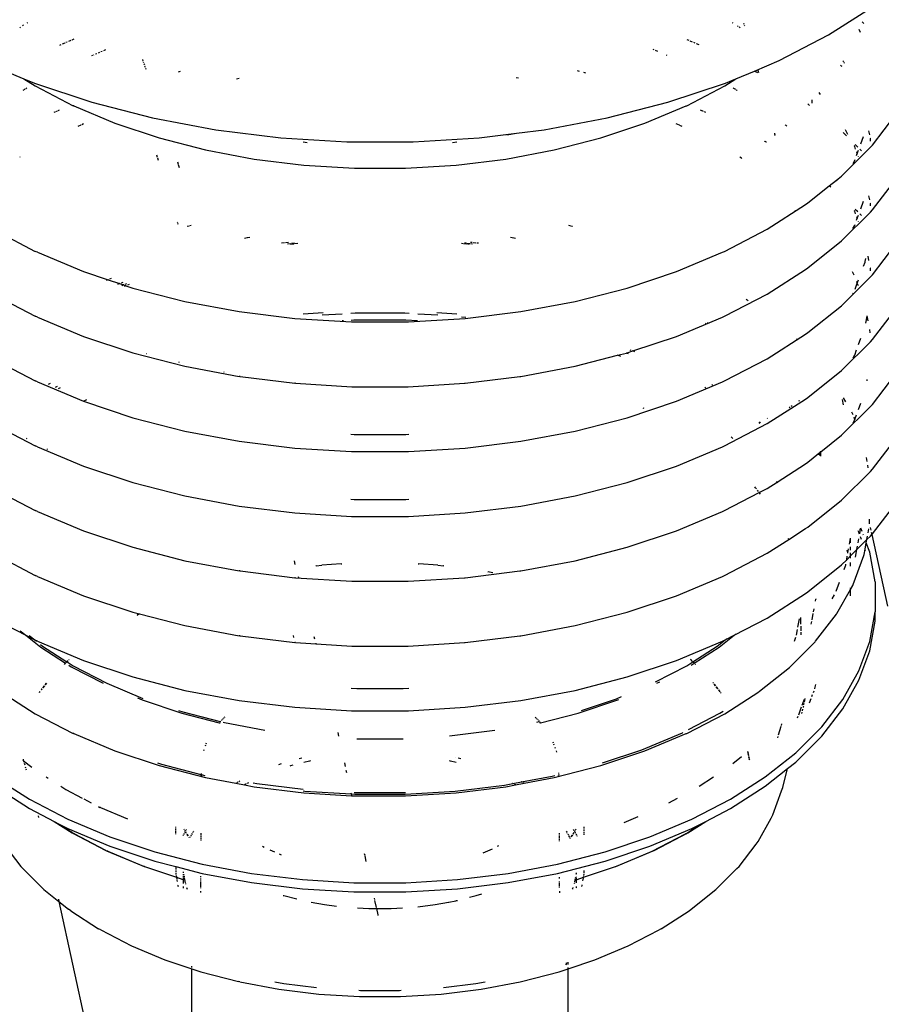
# Model space of a CAD drawing. Extents: x -18027 to -11651, y 1687 to 5059.
# Tile 152 of 170: x -13315 to -13293, y 3004 to 3029. Entities that reach past the tile are written whole.
import ezdxf

# ---------------------------------------------------------------- set-up
doc = ezdxf.new("R2010")
doc.units = 0
doc.header["$MEASUREMENT"] = 0
doc.layers.get('0').update_dxf_attribs({"linetype": 'CONTINUOUS'})
doc.layers.add('TANK', color=2, linetype='CONTINUOUS')

# ---------------------------------------------------------------- blocks, each defined once
blk = doc.blocks.new('12-14 TANKS')
for p, q in [((131.037, 82.955), (131.597, 83.314)), ((120.85, 83.054), (120.839, 83.047)), ((120.885, 83.077), (120.874, 83.069)), ((120.936, 83.109), (120.927, 83.103)), ((129.834, 83.103), (129.825, 83.109)), ((129.899, 83.062), (129.887, 83.069)), ((129.923, 83.047), (129.911, 83.054)), ((129.965, 83.102), (129.968, 83.091)), ((129.971, 83.08), (129.975, 83.069)), ((131.482, 83.099), (131.459, 83.122)), ((130.415, 82.632), (131.037, 82.955)), ((131.44, 82.985), (131.424, 83.026)), ((121.357, 82.831), (121.341, 82.824)), ((121.406, 82.851), (121.373, 82.838)), ((121.438, 82.865), (121.422, 82.858)), ((121.483, 82.884), (121.453, 82.871)), ((121.521, 82.9), (121.497, 82.889)), ((129.278, 82.884), (129.252, 82.895)), ((129.323, 82.865), (129.293, 82.878)), ((129.355, 82.851), (129.339, 82.858)), ((129.404, 82.831), (129.372, 82.845)), ((121.758, 82.697), (121.742, 82.69)), ((121.775, 82.704), (121.769, 82.702)), ((121.81, 82.719), (121.793, 82.712)), ((121.845, 82.734), (121.828, 82.726)), ((121.878, 82.748), (121.862, 82.741)), ((121.922, 82.766), (121.894, 82.754)), ((128.839, 82.766), (128.826, 82.771)), ((128.883, 82.748), (128.853, 82.76)), ((129.003, 82.697), (128.992, 82.702)), ((122.385, 82.647), (122.392, 82.626)), ((122.397, 82.614), (122.401, 82.602)), ((122.405, 82.59), (122.41, 82.577)), ((122.414, 82.564), (122.419, 82.551)), ((130.101, 82.5), (130.415, 82.632)), ((131.195, 82.567), (131.186, 82.574)), ((131.201, 82.563), (131.197, 82.566)), ((131.207, 82.556), (131.201, 82.563)), ((131.222, 82.624), (131.218, 82.63)), ((131.228, 82.612), (131.223, 82.621)), ((131.236, 82.598), (131.23, 82.609)), ((120.66, 82.5), (120.892, 82.403)), ((122.424, 82.538), (122.428, 82.525)), ((122.863, 82.494), (122.837, 82.488)), ((127.898, 82.494), (127.873, 82.501)), ((127.977, 82.474), (127.95, 82.481)), ((129.869, 82.403), (130.101, 82.5)), ((130.117, 82.492), (130.101, 82.5)), ((130.146, 82.476), (130.121, 82.489)), ((130.144, 82.512), (130.152, 82.482)), ((120.892, 82.403), (121.034, 82.312)), ((120.892, 82.403), (121.024, 82.348)), ((121.024, 82.348), (121.749, 82.106)), ((121.034, 82.312), (121.512, 82.063)), ((123.604, 82.405), (123.571, 82.399)), ((127.127, 82.411), (127.098, 82.416)), ((129.012, 82.106), (129.737, 82.348)), ((129.249, 82.063), (129.727, 82.312)), ((129.727, 82.312), (129.869, 82.403)), ((129.737, 82.348), (129.869, 82.403)), ((120.886, 82.26), (120.876, 82.254)), ((120.9, 82.269), (120.891, 82.263)), ((120.909, 82.275), (120.905, 82.272)), ((120.928, 82.287), (120.914, 82.278)), ((129.84, 82.283), (129.833, 82.287)), ((129.866, 82.266), (129.843, 82.28)), ((129.875, 82.26), (129.87, 82.263)), ((129.885, 82.254), (129.88, 82.257)), ((130.935, 82.205), (130.917, 82.228)), ((121.52, 82.06), (121.512, 82.063)), ((121.52, 82.06), (122.039, 81.842)), ((121.749, 82.106), (122.514, 81.909)), ((128.247, 81.909), (129.012, 82.106)), ((128.722, 81.842), (129.241, 82.06)), ((129.241, 82.06), (129.249, 82.063)), ((130.797, 82.066), (130.774, 82.085)), ((130.827, 82.139), (130.827, 82.097)), ((121.283, 81.982), (121.27, 81.977)), ((121.312, 81.995), (121.289, 81.985)), ((121.337, 82.005), (121.318, 81.997)), ((129.438, 81.999), (129.424, 82.005)), ((129.46, 81.99), (129.443, 81.997)), ((129.491, 81.977), (129.472, 81.985)), ((131.589, 81.567), (131.886, 81.952)), ((121.611, 81.818), (121.572, 81.802)), ((121.644, 81.833), (121.623, 81.824)), ((122.039, 81.842), (122.595, 81.657)), ((122.514, 81.909), (123.31, 81.76)), ((127.451, 81.76), (128.247, 81.909)), ((128.166, 81.657), (128.722, 81.842)), ((129.157, 81.816), (129.117, 81.833)), ((129.189, 81.802), (129.163, 81.813)), ((130.493, 81.819), (130.489, 81.823)), ((130.506, 81.809), (130.496, 81.818)), ((130.512, 81.805), (130.508, 81.808)), ((123.31, 81.76), (124.129, 81.659)), ((126.632, 81.659), (127.102, 81.717)), ((126.98, 81.694), (127.102, 81.717)), ((127.102, 81.717), (127.451, 81.76)), ((130.355, 81.716), (130.356, 81.71)), ((130.357, 81.708), (130.361, 81.694)), ((130.361, 81.691), (130.363, 81.686)), ((131.263, 81.683), (131.219, 81.727)), ((131.281, 81.702), (131.25, 81.757)), ((131.555, 81.694), (131.546, 81.745)), ((122.595, 81.657), (123.182, 81.506)), ((124.129, 81.659), (124.962, 81.609)), ((124.414, 81.607), (124.464, 81.6)), ((124.962, 81.609), (125.799, 81.609)), ((125.799, 81.609), (126.632, 81.659)), ((126.297, 81.6), (126.348, 81.607)), ((127.579, 81.506), (128.166, 81.657)), ((130.234, 81.613), (130.229, 81.616)), ((130.25, 81.605), (130.237, 81.612)), ((130.256, 81.602), (130.252, 81.604)), ((131.364, 81.556), (131.361, 81.56)), ((131.404, 81.542), (131.374, 81.572)), ((131.444, 81.582), (131.478, 81.677)), ((131.564, 81.648), (131.563, 81.652)), ((131.564, 81.644), (131.564, 81.648)), ((131.565, 81.641), (131.564, 81.644)), ((131.564, 81.618), (131.565, 81.641)), ((131.564, 81.54), (131.589, 81.567)), ((122.564, 81.442), (122.572, 81.414)), ((123.182, 81.506), (123.793, 81.391)), ((126.968, 81.391), (127.579, 81.506)), ((131.201, 81.176), (131.564, 81.54)), ((131.365, 81.552), (131.364, 81.556)), ((131.366, 81.55), (131.365, 81.552)), ((131.378, 81.517), (131.366, 81.55)), ((131.39, 81.436), (131.399, 81.461)), ((131.399, 81.461), (131.392, 81.48)), ((131.399, 81.461), (131.414, 81.503)), ((131.403, 81.449), (131.399, 81.461)), ((131.45, 81.496), (131.429, 81.517)), ((120.843, 81.415), (120.84, 81.414)), ((122.574, 81.408), (122.584, 81.376)), ((122.826, 81.355), (122.835, 81.326)), ((122.837, 81.32), (122.848, 81.283)), ((123.793, 81.391), (124.421, 81.314)), ((124.421, 81.314), (125.059, 81.275)), ((125.702, 81.275), (126.34, 81.314)), ((126.34, 81.314), (126.968, 81.391)), ((129.938, 81.403), (129.918, 81.415)), ((129.944, 81.399), (129.94, 81.402)), ((131.345, 81.333), (131.364, 81.366)), ((131.364, 81.366), (131.365, 81.37)), ((131.365, 81.37), (131.366, 81.372)), ((131.366, 81.372), (131.371, 81.384)), ((131.413, 81.422), (131.412, 81.426)), ((125.059, 81.275), (125.702, 81.275)), ((131.045, 81.053), (131.137, 81.126)), ((131.134, 81.13), (131.137, 81.126)), ((131.137, 81.126), (131.201, 81.176)), ((131.137, 81.126), (131.145, 81.116)), ((131.589, 80.75), (131.886, 81.134)), ((130.774, 80.837), (131.045, 81.053)), ((131.045, 81.053), (131.041, 81.056)), ((131.065, 81.037), (131.045, 81.053)), ((130.263, 80.506), (130.746, 80.816)), ((130.746, 80.816), (130.774, 80.837)), ((131.443, 80.765), (131.478, 80.859)), ((131.555, 80.877), (131.546, 80.927)), ((131.564, 80.831), (131.563, 80.834)), ((131.564, 80.827), (131.564, 80.831)), ((131.565, 80.824), (131.564, 80.827)), ((131.564, 80.801), (131.565, 80.824)), ((130.612, 80.743), (130.614, 80.737)), ((131.201, 80.359), (131.564, 80.722)), ((131.364, 80.739), (131.361, 80.743)), ((131.365, 80.735), (131.364, 80.739)), ((131.366, 80.734), (131.365, 80.735)), ((131.378, 80.7), (131.366, 80.734)), ((131.404, 80.725), (131.374, 80.755)), ((131.45, 80.679), (131.429, 80.7)), ((131.564, 80.722), (131.589, 80.75)), ((122.824, 80.598), (122.826, 80.589)), ((122.828, 80.584), (122.832, 80.57)), ((131.366, 80.554), (131.37, 80.567)), ((131.389, 80.618), (131.399, 80.644)), ((131.399, 80.644), (131.392, 80.663)), ((131.399, 80.644), (131.414, 80.685)), ((131.403, 80.632), (131.399, 80.644)), ((131.413, 80.605), (131.412, 80.608)), ((120.498, 80.506), (121.035, 80.227)), ((122.976, 80.546), (122.951, 80.539)), ((123.001, 80.552), (122.985, 80.548)), ((127.79, 80.545), (127.761, 80.552)), ((127.799, 80.542), (127.794, 80.543)), ((127.81, 80.539), (127.803, 80.541)), ((129.726, 80.227), (130.263, 80.506)), ((131.344, 80.515), (131.364, 80.548)), ((131.364, 80.548), (131.365, 80.553)), ((131.365, 80.553), (131.366, 80.554)), ((123.706, 80.397), (123.673, 80.391)), ((123.739, 80.403), (123.712, 80.398)), ((124.178, 80.333), (124.138, 80.328)), ((124.228, 80.339), (124.188, 80.334)), ((124.255, 80.323), (124.215, 80.318)), ((124.294, 80.319), (124.254, 80.314)), ((124.305, 80.329), (124.264, 80.324)), ((124.344, 80.325), (124.304, 80.32)), ((126.428, 80.323), (126.408, 80.326)), ((126.475, 80.317), (126.438, 80.322)), ((126.467, 80.328), (126.447, 80.331)), ((126.515, 80.322), (126.477, 80.327)), ((126.546, 80.318), (126.523, 80.321)), ((126.544, 80.338), (126.524, 80.34)), ((126.591, 80.332), (126.554, 80.336)), ((126.623, 80.328), (126.6, 80.331)), ((127.067, 80.395), (127.028, 80.402)), ((127.088, 80.391), (127.073, 80.394)), ((130.774, 80.02), (131.201, 80.359)), ((121.062, 80.215), (121.035, 80.227)), ((121.062, 80.215), (121.643, 79.971)), ((126.507, 80.314), (126.484, 80.316)), ((129.118, 79.971), (129.699, 80.215)), ((129.699, 80.215), (129.726, 80.227)), ((131.589, 79.932), (131.886, 80.317)), ((131.478, 80.042), (131.497, 80.091)), ((131.497, 80.091), (131.498, 80.095)), ((131.498, 80.095), (131.499, 80.097)), ((131.499, 80.097), (131.506, 80.137)), ((131.546, 80.11), (131.536, 80.167)), ((121.643, 79.971), (121.952, 79.868)), ((128.496, 79.763), (129.118, 79.971)), ((130.263, 79.689), (130.746, 79.999)), ((130.746, 79.999), (130.774, 80.02)), ((131.361, 79.925), (131.337, 79.969)), ((131.564, 80.014), (131.563, 80.017)), ((131.564, 80.01), (131.564, 80.014)), ((131.565, 80.007), (131.564, 80.01)), ((131.564, 79.983), (131.565, 80.007)), ((121.952, 79.868), (121.93, 79.859)), ((121.956, 79.869), (121.952, 79.868)), ((121.952, 79.868), (122.096, 79.82)), ((121.991, 79.884), (121.97, 79.875)), ((122.101, 79.821), (122.096, 79.82)), ((122.14, 79.834), (122.117, 79.826)), ((131.201, 79.542), (131.564, 79.905)), ((131.37, 79.749), (131.399, 79.827)), ((131.399, 79.827), (131.392, 79.846)), ((131.399, 79.827), (131.414, 79.868)), ((131.412, 79.791), (131.399, 79.827)), ((131.564, 79.905), (131.589, 79.932)), ((122.079, 79.814), (122.072, 79.811)), ((122.096, 79.82), (122.079, 79.814)), ((122.096, 79.82), (122.148, 79.803)), ((122.148, 79.803), (122.126, 79.793)), ((122.152, 79.804), (122.148, 79.803)), ((122.148, 79.803), (122.178, 79.792)), ((122.178, 79.792), (122.156, 79.783)), ((122.187, 79.819), (122.166, 79.81)), ((122.182, 79.794), (122.178, 79.792)), ((122.178, 79.792), (122.265, 79.763)), ((122.217, 79.809), (122.196, 79.8)), ((122.265, 79.763), (122.921, 79.595)), ((127.84, 79.595), (128.496, 79.763)), ((131.344, 79.697), (131.347, 79.703)), ((120.498, 79.689), (121.035, 79.41)), ((122.921, 79.595), (123.605, 79.467)), ((127.156, 79.467), (127.84, 79.595)), ((129.726, 79.41), (130.263, 79.689)), ((130.022, 79.603), (129.999, 79.619)), ((123.605, 79.467), (124.307, 79.38)), ((124.664, 79.452), (124.411, 79.436)), ((126.35, 79.436), (126.097, 79.452)), ((126.454, 79.38), (127.156, 79.467)), ((130.774, 79.202), (131.201, 79.542)), ((131.589, 79.116), (131.886, 79.5)), ((121.062, 79.398), (121.035, 79.41)), ((121.062, 79.398), (121.643, 79.154)), ((124.307, 79.38), (125.021, 79.337)), ((124.903, 79.437), (124.65, 79.422)), ((124.921, 79.35), (124.905, 79.349)), ((125.068, 79.447), (125.014, 79.444)), ((125.053, 79.358), (125.018, 79.356)), ((125.021, 79.337), (125.74, 79.337)), ((125.708, 79.358), (125.053, 79.358)), ((125.693, 79.447), (125.068, 79.447)), ((125.747, 79.444), (125.693, 79.447)), ((125.856, 79.349), (125.708, 79.358)), ((125.74, 79.337), (126.454, 79.38)), ((126.111, 79.422), (125.858, 79.437)), ((126.462, 79.391), (126.41, 79.398)), ((129.118, 79.154), (129.699, 79.398)), ((129.516, 79.327), (129.513, 79.329)), ((129.699, 79.398), (129.726, 79.41)), ((131.506, 79.321), (131.522, 79.411)), ((131.536, 79.351), (131.524, 79.413)), ((129.492, 79.314), (129.487, 79.318)), ((130.746, 79.182), (130.774, 79.202)), ((131.563, 79.2), (131.555, 79.243)), ((121.643, 79.154), (122.265, 78.947)), ((128.567, 78.971), (129.118, 79.154)), ((130.263, 78.872), (130.746, 79.182)), ((130.635, 79.119), (130.632, 79.122)), ((131.201, 78.725), (131.564, 79.088)), ((131.414, 79.052), (131.444, 79.131)), ((131.564, 79.088), (131.589, 79.116)), ((128.496, 78.947), (128.567, 78.971)), ((128.548, 78.977), (128.537, 78.981)), ((128.567, 78.971), (128.563, 78.972)), ((128.593, 78.962), (128.567, 78.971)), ((131.366, 78.92), (131.39, 78.985)), ((120.498, 78.872), (121.035, 78.593)), ((122.265, 78.947), (122.921, 78.778)), ((122.438, 78.934), (122.434, 78.933)), ((122.85, 78.829), (122.842, 78.826)), ((127.84, 78.778), (128.377, 78.916)), ((128.377, 78.916), (128.488, 78.945)), ((128.417, 78.903), (128.377, 78.916)), ((128.488, 78.945), (128.496, 78.947)), ((128.515, 78.936), (128.488, 78.945)), ((129.726, 78.593), (130.263, 78.872)), ((131.346, 78.885), (131.364, 78.914)), ((131.364, 78.914), (131.365, 78.918)), ((131.365, 78.918), (131.366, 78.92)), ((122.921, 78.778), (123.605, 78.65)), ((123.407, 78.704), (123.408, 78.703)), ((127.156, 78.65), (127.84, 78.778)), ((130.774, 78.386), (131.201, 78.725)), ((121.062, 78.581), (121.035, 78.593)), ((121.062, 78.581), (121.643, 78.337)), ((123.417, 78.703), (123.413, 78.702)), ((123.618, 78.648), (123.605, 78.65)), ((123.618, 78.648), (124.307, 78.564)), ((126.454, 78.564), (127.144, 78.648)), ((127.144, 78.648), (127.156, 78.65)), ((129.118, 78.337), (129.699, 78.581)), ((129.699, 78.581), (129.726, 78.593)), ((131.522, 78.593), (131.525, 78.612)), ((131.589, 78.298), (131.886, 78.683)), ((121.222, 78.559), (121.198, 78.547)), ((121.31, 78.522), (121.286, 78.51)), ((121.347, 78.507), (121.323, 78.494)), ((124.315, 78.563), (124.307, 78.564)), ((124.315, 78.563), (125.024, 78.52)), ((125.024, 78.52), (125.737, 78.52)), ((125.737, 78.52), (126.446, 78.563)), ((126.446, 78.563), (126.454, 78.564)), ((129.49, 78.502), (129.475, 78.51)), ((129.575, 78.54), (129.563, 78.547)), ((121.643, 78.337), (122.265, 78.129)), ((121.679, 78.353), (121.649, 78.338)), ((128.496, 78.129), (129.118, 78.337)), ((130.559, 78.244), (130.746, 78.365)), ((130.672, 78.332), (130.665, 78.345)), ((130.746, 78.365), (130.774, 78.386)), ((131.207, 78.359), (131.222, 78.293)), ((131.256, 78.328), (131.227, 78.379)), ((128.711, 78.244), (128.699, 78.249)), ((130.263, 78.055), (130.559, 78.244)), ((130.553, 78.254), (130.545, 78.268)), ((130.56, 78.242), (130.559, 78.244)), ((130.578, 78.27), (130.57, 78.283)), ((131.201, 77.908), (131.564, 78.271)), ((131.414, 78.234), (131.444, 78.313)), ((131.564, 78.271), (131.589, 78.298)), ((122.265, 78.129), (122.921, 77.961)), ((127.84, 77.961), (128.496, 78.129)), ((130.267, 78.12), (130.264, 78.122)), ((131.343, 78.174), (131.329, 78.199)), ((131.346, 78.166), (131.343, 78.174)), ((131.345, 78.065), (131.364, 78.097)), ((131.368, 78.108), (131.358, 78.135)), ((131.364, 78.097), (131.365, 78.101)), ((131.365, 78.101), (131.366, 78.103)), ((131.366, 78.103), (131.368, 78.108)), ((131.368, 78.108), (131.39, 78.167)), ((131.371, 78.099), (131.368, 78.108)), ((120.498, 78.055), (121.035, 77.775)), ((122.921, 77.961), (123.605, 77.833)), ((127.156, 77.833), (127.84, 77.961)), ((129.726, 77.775), (130.263, 78.055)), ((130.169, 78.057), (130.156, 78.067)), ((130.179, 78.063), (130.166, 78.072)), ((120.93, 77.869), (120.92, 77.862)), ((125.015, 77.92), (125.055, 77.917)), ((125.055, 77.917), (125.706, 77.917)), ((125.706, 77.917), (125.746, 77.92)), ((129.831, 77.869), (129.81, 77.887)), ((130.938, 77.699), (131.201, 77.908)), ((131.589, 77.481), (131.886, 77.865)), ((121.062, 77.763), (121.035, 77.775)), ((121.062, 77.763), (121.643, 77.519)), ((121.188, 77.735), (121.179, 77.727)), ((123.605, 77.833), (124.307, 77.746)), ((124.307, 77.746), (125.021, 77.703)), ((125.74, 77.703), (126.454, 77.746)), ((126.454, 77.746), (127.156, 77.833)), ((129.118, 77.519), (129.699, 77.763)), ((129.699, 77.763), (129.726, 77.775)), ((125.021, 77.703), (125.74, 77.703)), ((130.774, 77.568), (130.911, 77.677)), ((130.911, 77.677), (130.91, 77.683)), ((130.911, 77.677), (130.932, 77.694)), ((130.914, 77.661), (130.911, 77.677)), ((130.925, 77.654), (130.932, 77.694)), ((130.932, 77.694), (130.933, 77.702)), ((130.932, 77.694), (130.938, 77.699)), ((130.938, 77.699), (130.938, 77.706)), ((130.938, 77.645), (130.938, 77.699)), ((131.523, 77.576), (131.514, 77.626)), ((121.643, 77.519), (122.265, 77.312)), ((128.496, 77.312), (129.118, 77.519)), ((130.387, 77.318), (130.746, 77.548)), ((130.746, 77.548), (130.774, 77.568)), ((131.537, 77.497), (131.531, 77.533)), ((131.564, 77.453), (131.589, 77.481)), ((131.201, 77.09), (131.564, 77.453)), ((120.498, 77.238), (121.035, 76.959)), ((122.265, 77.312), (122.921, 77.143)), ((127.84, 77.143), (128.496, 77.312)), ((130.116, 77.246), (130.105, 77.257)), ((130.126, 77.233), (130.116, 77.246)), ((130.163, 77.186), (130.263, 77.238)), ((130.263, 77.238), (130.387, 77.318)), ((130.387, 77.318), (130.38, 77.326)), ((130.395, 77.307), (130.387, 77.318)), ((122.921, 77.143), (123.605, 77.015)), ((125.015, 77.102), (125.055, 77.1)), ((125.055, 77.1), (125.706, 77.1)), ((125.706, 77.1), (125.746, 77.102)), ((127.156, 77.015), (127.84, 77.143)), ((129.726, 76.959), (130.163, 77.186)), ((130.152, 77.199), (130.141, 77.214)), ((130.163, 77.186), (130.159, 77.19)), ((130.177, 77.167), (130.163, 77.186)), ((130.774, 76.751), (131.201, 77.09)), ((123.605, 77.015), (124.307, 76.929)), ((126.454, 76.929), (127.156, 77.015)), ((131.589, 76.664), (131.886, 77.049)), ((121.062, 76.947), (121.035, 76.959)), ((121.062, 76.947), (121.643, 76.703)), ((124.307, 76.929), (125.021, 76.886)), ((125.021, 76.886), (125.74, 76.886)), ((125.74, 76.886), (126.454, 76.929)), ((129.118, 76.703), (129.699, 76.947)), ((129.699, 76.947), (129.726, 76.959)), ((131.554, 76.79), (131.554, 76.849)), ((130.534, 76.594), (130.746, 76.731)), ((130.746, 76.731), (130.774, 76.751)), ((131.434, 76.695), (131.434, 76.729)), ((131.459, 76.695), (131.443, 76.738)), ((131.535, 76.678), (131.544, 76.73)), ((131.561, 76.747), (131.569, 76.712)), ((121.643, 76.703), (122.265, 76.496)), ((128.496, 76.496), (129.118, 76.703)), ((130.263, 76.421), (130.534, 76.594)), ((130.534, 76.594), (130.53, 76.605)), ((130.536, 76.589), (130.534, 76.594)), ((131.301, 76.537), (131.314, 76.609)), ((131.314, 76.601), (131.314, 76.609)), ((131.314, 76.55), (131.314, 76.601)), ((131.408, 76.552), (131.418, 76.604)), ((131.418, 76.688), (131.409, 76.704)), ((131.427, 76.663), (131.418, 76.688)), ((131.429, 76.665), (131.434, 76.695)), ((131.452, 76.596), (131.441, 76.627)), ((131.477, 76.647), (131.473, 76.658)), ((131.519, 76.592), (131.528, 76.638)), ((131.519, 76.592), (131.564, 76.637)), ((131.564, 76.637), (131.581, 76.656)), ((131.575, 76.686), (131.581, 76.656)), ((131.581, 76.656), (131.589, 76.664)), ((131.581, 76.656), (131.78, 75.752)), ((122.265, 76.496), (122.921, 76.327)), ((127.84, 76.327), (128.496, 76.496)), ((131.281, 76.424), (131.29, 76.476)), ((131.314, 76.458), (131.314, 76.5)), ((131.393, 76.466), (131.519, 76.592)), ((131.393, 76.466), (131.401, 76.512)), ((131.485, 76.405), (131.497, 76.473)), ((131.497, 76.473), (131.512, 76.552)), ((131.497, 76.473), (131.497, 76.476)), ((131.504, 76.455), (131.497, 76.473)), ((131.512, 76.552), (131.511, 76.554)), ((131.512, 76.552), (131.519, 76.592)), ((131.555, 76.436), (131.512, 76.552)), ((120.498, 76.421), (121.035, 76.141)), ((129.726, 76.141), (130.263, 76.421)), ((131.265, 76.338), (131.314, 76.387)), ((131.265, 76.338), (131.273, 76.384)), ((131.281, 76.424), (131.273, 76.459)), ((131.28, 76.423), (131.281, 76.424)), ((131.314, 76.387), (131.393, 76.466)), ((131.314, 76.387), (131.314, 76.425)), ((131.314, 76.359), (131.314, 76.387)), ((131.348, 76.028), (131.482, 76.393)), ((131.376, 76.372), (131.393, 76.466)), ((131.482, 76.393), (131.485, 76.405)), ((131.623, 76.06), (131.555, 76.436)), ((122.921, 76.327), (123.605, 76.199)), ((124.297, 76.323), (124.308, 76.279)), ((124.578, 76.263), (124.573, 76.263)), ((124.578, 76.263), (124.649, 76.272)), ((124.892, 76.287), (124.649, 76.272)), ((124.892, 76.287), (124.9, 76.287)), ((125.861, 76.287), (125.869, 76.287)), ((126.112, 76.272), (125.869, 76.287)), ((126.112, 76.272), (126.183, 76.263)), ((126.188, 76.263), (126.183, 76.263)), ((127.156, 76.199), (127.84, 76.327)), ((130.774, 75.934), (131.201, 76.274)), ((131.201, 76.274), (131.265, 76.338)), ((131.234, 76.217), (131.252, 76.264)), ((131.25, 76.256), (131.252, 76.264)), ((131.252, 76.264), (131.253, 76.269)), ((131.253, 76.269), (131.255, 76.285)), ((131.264, 76.331), (131.265, 76.338)), ((131.314, 76.257), (131.314, 76.303)), ((121.062, 76.129), (121.035, 76.141)), ((121.062, 76.129), (121.643, 75.885)), ((123.618, 76.197), (123.605, 76.199)), ((123.618, 76.197), (124.307, 76.112)), ((124.315, 76.111), (124.307, 76.112)), ((124.315, 76.111), (125.024, 76.068)), ((124.348, 76.129), (124.352, 76.115)), ((125.737, 76.068), (126.446, 76.111)), ((126.446, 76.111), (126.454, 76.112)), ((126.454, 76.112), (127.144, 76.197)), ((126.743, 76.184), (126.746, 76.185)), ((126.8, 76.174), (126.746, 76.185)), ((126.803, 76.174), (126.8, 76.174)), ((127.144, 76.197), (127.156, 76.199)), ((129.118, 75.885), (129.699, 76.129)), ((129.699, 76.129), (129.726, 76.141)), ((125.024, 76.068), (125.737, 76.068)), ((131.133, 75.943), (131.175, 76.056)), ((131.314, 75.965), (131.343, 76.016)), ((131.314, 75.975), (131.314, 75.986)), ((131.343, 76.016), (131.348, 76.028)), ((131.623, 76.06), (131.623, 75.682)), ((121.643, 75.885), (122.265, 75.678)), ((128.496, 75.678), (129.118, 75.885)), ((130.263, 75.603), (130.746, 75.913)), ((130.746, 75.913), (130.774, 75.934)), ((131.081, 75.844), (131.111, 75.897)), ((131.143, 75.662), (131.314, 75.965)), ((131.314, 75.965), (131.314, 75.968)), ((131.314, 75.882), (131.314, 75.965)), ((130.872, 75.818), (130.877, 75.842)), ((130.877, 75.846), (130.877, 75.842)), ((120.498, 75.603), (120.914, 75.387)), ((122.265, 75.678), (122.347, 75.657)), ((122.347, 75.657), (122.319, 75.643)), ((122.321, 75.642), (122.348, 75.657)), ((122.347, 75.657), (122.348, 75.657)), ((122.348, 75.657), (122.921, 75.509)), ((127.84, 75.509), (128.496, 75.678)), ((129.847, 75.387), (130.263, 75.603)), ((130.688, 75.525), (130.688, 75.611)), ((130.83, 75.583), (130.843, 75.659)), ((130.848, 75.683), (130.854, 75.719)), ((130.874, 75.311), (131.137, 75.652)), ((131.137, 75.652), (131.143, 75.662)), ((131.555, 75.307), (131.623, 75.682)), ((131.623, 75.565), (131.623, 75.682)), ((122.921, 75.509), (123.605, 75.381)), ((127.156, 75.381), (127.84, 75.509)), ((130.651, 75.488), (130.67, 75.593)), ((130.688, 75.503), (130.688, 75.442)), ((130.819, 75.525), (130.826, 75.561)), ((131.555, 75.189), (131.623, 75.565)), ((120.845, 75.442), (120.914, 75.387)), ((120.914, 75.387), (121.103, 75.237)), ((120.914, 75.387), (121.029, 75.328)), ((120.959, 75.383), (121.029, 75.328)), ((123.618, 75.38), (123.605, 75.381)), ((123.618, 75.38), (124.307, 75.295)), ((124.286, 75.384), (124.292, 75.358)), ((124.548, 75.372), (124.556, 75.342)), ((126.454, 75.295), (127.144, 75.38)), ((127.144, 75.38), (127.156, 75.381)), ((129.658, 75.237), (129.847, 75.387)), ((129.733, 75.328), (129.847, 75.387)), ((129.847, 75.387), (129.871, 75.406)), ((130.608, 75.314), (130.626, 75.362)), ((130.632, 75.386), (130.646, 75.461)), ((130.688, 75.424), (130.688, 75.394)), ((121.029, 75.328), (121.049, 75.311)), ((121.029, 75.328), (121.035, 75.324)), ((121.062, 75.312), (121.035, 75.324)), ((121.062, 75.312), (121.643, 75.068)), ((121.101, 75.27), (121.128, 75.248)), ((121.103, 75.237), (121.417, 75.035)), ((121.128, 75.248), (121.434, 75.052)), ((124.315, 75.294), (124.307, 75.295)), ((124.315, 75.294), (125.024, 75.251)), ((124.571, 75.286), (124.572, 75.283)), ((125.024, 75.251), (125.737, 75.251)), ((125.737, 75.251), (126.446, 75.294)), ((126.446, 75.294), (126.454, 75.295)), ((129.118, 75.068), (129.699, 75.312)), ((129.327, 75.052), (129.633, 75.248)), ((129.344, 75.035), (129.658, 75.237)), ((129.633, 75.248), (129.733, 75.328)), ((129.699, 75.312), (129.726, 75.324)), ((129.726, 75.324), (129.733, 75.328)), ((129.733, 75.328), (129.757, 75.347)), ((130.544, 74.981), (130.866, 75.303)), ((130.866, 75.303), (130.874, 75.311)), ((131.418, 74.937), (131.555, 75.307)), ((131.418, 74.82), (131.555, 75.189)), ((121.404, 75.023), (121.4, 75.018)), ((121.401, 75.018), (121.405, 75.022)), ((121.417, 75.035), (121.409, 75.027)), ((121.41, 75.027), (121.418, 75.035)), ((121.425, 75.044), (121.417, 75.035)), ((121.417, 75.035), (121.418, 75.035)), ((121.418, 75.035), (121.426, 75.043)), ((121.418, 75.035), (121.422, 75.032)), ((121.434, 75.052), (121.431, 75.049)), ((121.432, 75.049), (121.435, 75.052)), ((121.448, 75.066), (121.434, 75.052)), ((121.434, 75.052), (121.435, 75.052)), ((121.435, 75.052), (121.449, 75.065)), ((121.435, 75.052), (121.512, 75.002)), ((121.463, 75.08), (121.458, 75.076)), ((121.458, 75.009), (121.489, 74.989)), ((121.459, 75.076), (121.464, 75.08)), ((121.489, 74.989), (121.891, 74.781)), ((121.512, 75.002), (121.937, 74.781)), ((121.643, 75.068), (122.265, 74.861)), ((128.496, 74.861), (129.118, 75.068)), ((128.855, 74.798), (129.25, 75.002)), ((129.25, 75.002), (129.326, 75.052)), ((129.297, 75.08), (129.302, 75.075)), ((129.303, 75.076), (129.298, 75.08)), ((129.302, 75.075), (129.318, 75.06)), ((129.319, 75.06), (129.303, 75.076)), ((129.303, 75.009), (129.343, 75.035)), ((129.323, 75.054), (129.326, 75.052)), ((129.327, 75.052), (129.324, 75.055)), ((129.326, 75.052), (129.329, 75.049)), ((129.326, 75.052), (129.327, 75.052)), ((129.33, 75.049), (129.327, 75.052)), ((129.335, 75.043), (129.343, 75.035)), ((129.344, 75.035), (129.336, 75.044)), ((129.343, 75.035), (129.346, 75.032)), ((129.343, 75.035), (129.344, 75.035)), ((129.347, 75.033), (129.344, 75.035)), ((129.356, 75.022), (129.36, 75.018)), ((129.361, 75.018), (129.357, 75.023)), ((130.165, 74.68), (130.544, 74.981)), ((122.265, 74.861), (122.921, 74.692)), ((127.84, 74.692), (128.496, 74.861)), ((131.216, 74.578), (131.418, 74.937)), ((121.15, 74.749), (121.13, 74.724)), ((121.131, 74.724), (121.151, 74.749)), ((121.175, 74.782), (121.159, 74.761)), ((121.16, 74.76), (121.176, 74.782)), ((121.937, 74.781), (122.391, 74.591)), ((128.871, 74.781), (128.908, 74.8)), ((129.577, 74.791), (129.585, 74.782)), ((129.586, 74.782), (129.578, 74.792)), ((129.593, 74.772), (129.61, 74.749)), ((129.611, 74.749), (129.594, 74.772)), ((129.62, 74.736), (129.639, 74.711)), ((129.64, 74.712), (129.621, 74.737)), ((130.869, 74.731), (130.873, 74.747)), ((130.873, 74.747), (130.877, 74.766)), ((131.216, 74.46), (131.418, 74.82)), ((120.604, 74.674), (121.034, 74.398)), ((121.093, 74.676), (121.085, 74.665)), ((121.086, 74.665), (121.094, 74.675)), ((121.121, 74.712), (121.111, 74.699)), ((121.112, 74.699), (121.122, 74.711)), ((122.921, 74.692), (123.605, 74.564)), ((125.017, 74.718), (125.088, 74.714)), ((125.088, 74.714), (125.673, 74.714)), ((125.673, 74.714), (125.744, 74.718)), ((127.156, 74.564), (127.84, 74.692)), ((128.361, 74.587), (128.426, 74.614)), ((129.649, 74.699), (129.667, 74.675)), ((129.668, 74.676), (129.65, 74.699)), ((129.675, 74.665), (129.683, 74.655)), ((129.684, 74.655), (129.676, 74.665)), ((129.727, 74.398), (130.157, 74.674)), ((130.157, 74.674), (130.165, 74.68)), ((130.827, 74.615), (130.836, 74.64)), ((130.845, 74.664), (130.854, 74.688)), ((130.862, 74.71), (130.864, 74.716)), ((130.864, 74.716), (130.869, 74.731)), ((122.324, 74.596), (122.383, 74.571)), ((122.383, 74.571), (122.882, 74.405)), ((123.605, 74.564), (124.307, 74.478)), ((126.454, 74.478), (127.156, 74.564)), ((127.879, 74.405), (128.378, 74.571)), ((127.921, 74.44), (128.361, 74.587)), ((128.378, 74.571), (128.393, 74.578)), ((130.688, 74.461), (130.697, 74.484)), ((130.705, 74.506), (130.725, 74.56)), ((130.719, 74.476), (130.722, 74.484)), ((130.722, 74.489), (130.723, 74.494)), ((130.722, 74.488), (130.722, 74.489)), ((130.722, 74.486), (130.722, 74.488)), ((130.722, 74.484), (130.722, 74.486)), ((130.725, 74.56), (130.726, 74.565)), ((130.726, 74.565), (130.727, 74.568)), ((130.726, 74.51), (130.729, 74.526)), ((130.727, 74.568), (130.73, 74.575)), ((130.727, 74.568), (130.728, 74.572)), ((130.732, 74.541), (130.74, 74.589)), ((130.797, 74.535), (130.817, 74.589)), ((130.95, 74.233), (131.216, 74.578)), ((121.034, 74.398), (121.512, 74.149)), ((122.84, 74.44), (122.896, 74.422)), ((122.882, 74.405), (123.355, 74.283)), ((122.896, 74.422), (123.368, 74.3)), ((124.307, 74.478), (125.021, 74.434)), ((125.021, 74.434), (125.74, 74.434)), ((125.74, 74.434), (126.454, 74.478)), ((127.406, 74.283), (127.879, 74.405)), ((129.249, 74.149), (129.727, 74.398)), ((129.27, 74.197), (129.667, 74.404)), ((129.667, 74.404), (129.707, 74.429)), ((130.646, 74.346), (130.653, 74.366)), ((130.66, 74.385), (130.687, 74.459)), ((130.7, 74.4), (130.704, 74.417)), ((130.708, 74.432), (130.714, 74.455)), ((130.95, 74.115), (131.216, 74.46)), ((123.358, 74.288), (123.355, 74.283)), ((123.355, 74.283), (123.365, 74.281)), ((123.368, 74.3), (123.362, 74.293)), ((123.372, 74.304), (123.368, 74.3)), ((123.368, 74.3), (123.374, 74.299)), ((123.385, 74.317), (123.377, 74.31)), ((123.398, 74.33), (123.391, 74.324)), ((123.404, 74.291), (123.42, 74.287)), ((123.411, 74.343), (123.405, 74.337)), ((123.423, 74.355), (123.417, 74.349)), ((123.42, 74.287), (123.93, 74.191)), ((127.35, 74.343), (127.338, 74.355)), ((127.363, 74.33), (127.356, 74.337)), ((127.357, 74.291), (127.387, 74.299)), ((127.376, 74.317), (127.37, 74.324)), ((127.389, 74.304), (127.383, 74.31)), ((127.406, 74.283), (127.394, 74.299)), ((127.395, 74.281), (127.406, 74.283)), ((130.433, 74.237), (130.401, 74.126)), ((130.443, 74.272), (130.437, 74.25)), ((121.52, 74.146), (121.512, 74.149)), ((121.52, 74.146), (122.039, 73.928)), ((124.848, 74.161), (124.858, 74.115)), ((126.257, 74.119), (126.797, 74.185)), ((126.797, 74.185), (126.831, 74.191)), ((128.682, 73.943), (129.196, 74.158)), ((128.722, 73.928), (129.241, 74.146)), ((129.196, 74.158), (129.2, 74.161)), ((129.241, 74.146), (129.249, 74.149)), ((130.623, 73.906), (130.95, 74.233)), ((130.623, 73.788), (130.95, 74.115)), ((123.182, 74.001), (123.177, 73.987)), ((123.191, 74.026), (123.187, 74.014)), ((125.087, 74.082), (125.094, 74.082)), ((125.094, 74.082), (125.667, 74.082)), ((125.667, 74.082), (125.674, 74.082)), ((127.57, 74.026), (127.565, 74.038)), ((127.579, 74.001), (127.574, 74.014)), ((130.397, 74.11), (130.392, 74.095)), ((122.039, 73.928), (122.595, 73.743)), ((123.161, 73.943), (123.155, 73.928)), ((127.595, 73.957), (127.59, 73.972)), ((127.611, 73.914), (127.606, 73.928)), ((128.166, 73.743), (128.722, 73.928)), ((128.186, 73.778), (128.682, 73.943)), ((130.019, 73.919), (130.023, 73.897)), ((130.024, 73.898), (130.02, 73.92)), ((130.024, 73.889), (130.026, 73.881)), ((130.027, 73.881), (130.025, 73.89)), ((130.028, 73.872), (130.029, 73.862)), ((130.03, 73.863), (130.029, 73.872)), ((130.238, 73.6), (130.623, 73.906)), ((120.876, 73.814), (120.887, 73.805)), ((120.882, 73.826), (120.884, 73.817)), ((120.887, 73.807), (120.887, 73.805)), ((120.887, 73.805), (120.892, 73.786)), ((120.887, 73.805), (120.991, 73.723)), ((120.895, 73.775), (120.902, 73.751)), ((122.575, 73.778), (122.628, 73.76)), ((122.595, 73.743), (123.182, 73.592)), ((122.628, 73.76), (123.124, 73.632)), ((124.136, 73.766), (124.103, 73.755)), ((124.254, 73.74), (124.246, 73.738)), ((124.284, 73.748), (124.254, 73.74)), ((124.395, 73.839), (124.361, 73.83)), ((124.491, 73.801), (124.42, 73.783)), ((124.503, 73.803), (124.491, 73.801)), ((124.932, 73.777), (124.942, 73.731)), ((126.27, 73.801), (126.258, 73.803)), ((126.342, 73.783), (126.27, 73.801)), ((126.335, 73.846), (126.331, 73.847)), ((126.4, 73.83), (126.366, 73.839)), ((127.579, 73.592), (128.166, 73.743)), ((129.829, 73.77), (129.937, 73.856)), ((130.031, 73.853), (130.034, 73.834)), ((130.035, 73.834), (130.032, 73.854)), ((130.036, 73.824), (130.038, 73.814)), ((130.039, 73.815), (130.037, 73.825)), ((130.52, 73.706), (130.623, 73.788)), ((120.908, 73.726), (120.911, 73.714)), ((120.915, 73.702), (120.918, 73.689)), ((123.124, 73.643), (123.125, 73.64)), ((123.125, 73.64), (123.124, 73.632)), ((123.124, 73.632), (123.126, 73.631)), ((123.124, 73.623), (123.124, 73.61)), ((123.125, 73.64), (123.126, 73.631)), ((123.126, 73.631), (123.174, 73.62)), ((123.128, 73.622), (123.13, 73.609)), ((124.952, 73.684), (124.958, 73.656)), ((127.553, 73.611), (127.587, 73.62)), ((127.631, 73.609), (127.632, 73.615)), ((127.633, 73.622), (127.635, 73.631)), ((127.636, 73.642), (127.636, 73.654)), ((127.637, 73.632), (127.637, 73.623)), ((127.637, 73.616), (127.637, 73.61)), ((130.238, 73.483), (130.52, 73.706)), ((130.458, 73.466), (130.52, 73.706)), ((120.523, 73.6), (120.96, 73.319)), ((121.173, 73.6), (121.199, 73.583)), ((123.182, 73.592), (123.563, 73.52)), ((123.563, 73.52), (123.561, 73.519)), ((123.565, 73.521), (123.563, 73.52)), ((123.563, 73.52), (123.671, 73.5)), ((123.588, 73.533), (123.57, 73.524)), ((123.616, 73.547), (123.6, 73.54)), ((123.671, 73.5), (123.669, 73.499)), ((123.673, 73.501), (123.671, 73.5)), ((123.671, 73.5), (123.793, 73.477)), ((123.695, 73.513), (123.677, 73.504)), ((123.723, 73.527), (123.708, 73.519)), ((123.781, 73.528), (123.83, 73.518)), ((123.83, 73.518), (124.414, 73.447)), ((126.329, 73.422), (126.95, 73.498)), ((126.95, 73.498), (127.056, 73.518)), ((126.968, 73.477), (127.09, 73.5)), ((127.056, 73.518), (127.053, 73.519)), ((127.056, 73.518), (127.164, 73.538)), ((127.066, 73.513), (127.056, 73.518)), ((127.09, 73.5), (127.076, 73.507)), ((127.09, 73.5), (127.198, 73.52)), ((127.092, 73.499), (127.09, 73.5)), ((127.164, 73.538), (127.161, 73.54)), ((127.164, 73.538), (127.553, 73.611)), ((127.173, 73.533), (127.164, 73.538)), ((127.198, 73.52), (127.184, 73.528)), ((127.198, 73.52), (127.579, 73.592)), ((127.2, 73.519), (127.198, 73.52)), ((129.405, 73.482), (129.588, 73.6)), ((129.801, 73.319), (130.238, 73.6)), ((120.523, 73.483), (120.96, 73.202)), ((121.356, 73.482), (121.421, 73.441)), ((121.421, 73.441), (121.627, 73.334)), ((123.793, 73.477), (124.421, 73.4)), ((124.414, 73.424), (124.432, 73.422)), ((124.421, 73.4), (125.023, 73.364)), ((124.432, 73.422), (125.018, 73.386)), ((125.014, 73.402), (125.018, 73.386)), ((125.018, 73.386), (125.063, 73.383)), ((125.018, 73.386), (125.023, 73.364)), ((125.057, 73.406), (125.067, 73.405)), ((125.063, 73.383), (125.698, 73.383)), ((125.067, 73.405), (125.694, 73.405)), ((125.694, 73.405), (125.704, 73.406)), ((125.698, 73.383), (126.329, 73.422)), ((125.702, 73.361), (126.34, 73.4)), ((126.34, 73.4), (126.968, 73.477)), ((129.801, 73.202), (130.238, 73.483)), ((130.332, 73.121), (130.444, 73.424)), ((130.444, 73.424), (130.458, 73.466)), ((120.96, 73.319), (121.447, 73.067)), ((121.645, 73.325), (121.738, 73.276)), ((125.023, 73.364), (125.024, 73.357)), ((125.023, 73.364), (125.059, 73.361)), ((125.059, 73.361), (125.702, 73.361)), ((129.023, 73.276), (129.134, 73.334)), ((129.314, 73.067), (129.801, 73.319)), ((120.96, 73.202), (121.273, 73.04)), ((121.83, 73.228), (121.85, 73.217)), ((121.853, 73.216), (121.85, 73.217)), ((121.857, 73.214), (121.853, 73.216)), ((121.857, 73.214), (122.199, 73.071)), ((129.489, 73.04), (129.801, 73.202)), ((130.313, 73.082), (130.332, 73.121)), ((121.07, 73.112), (121.077, 73.088)), ((121.273, 73.04), (121.498, 72.895)), ((121.273, 73.04), (121.329, 73.01)), ((121.329, 73.01), (121.471, 72.919)), ((121.329, 73.01), (121.447, 72.949)), ((121.447, 73.067), (121.976, 72.845)), ((128.458, 73.028), (128.638, 73.103)), ((128.785, 72.845), (129.314, 73.067)), ((129.237, 72.884), (129.432, 73.01)), ((129.263, 72.895), (129.489, 73.04)), ((129.314, 72.949), (129.432, 73.01)), ((129.432, 73.01), (129.489, 73.04)), ((130.148, 72.788), (130.313, 73.082)), ((121.447, 72.949), (121.976, 72.727)), ((121.478, 72.915), (121.524, 72.884)), ((121.498, 72.895), (121.925, 72.673)), ((121.528, 72.882), (121.524, 72.884)), ((121.529, 72.882), (121.528, 72.882)), ((121.529, 72.882), (121.912, 72.683)), ((122.805, 72.966), (122.805, 72.973)), ((122.805, 72.95), (122.805, 72.958)), ((122.805, 72.924), (122.805, 72.942)), ((122.805, 72.897), (122.805, 72.915)), ((122.805, 72.88), (122.805, 72.889)), ((122.911, 72.888), (122.902, 72.872)), ((122.907, 72.947), (122.911, 72.938)), ((122.924, 72.911), (122.915, 72.896)), ((122.917, 72.929), (122.922, 72.92)), ((122.927, 72.91), (122.939, 72.89)), ((122.932, 72.925), (122.928, 72.918)), ((122.939, 72.939), (122.936, 72.932)), ((122.945, 72.879), (122.956, 72.859)), ((122.945, 72.879), (122.961, 72.857)), ((123.014, 72.888), (123.005, 72.873)), ((123.022, 72.902), (123.018, 72.895)), ((123.029, 72.915), (123.026, 72.909)), ((123.121, 72.892), (123.121, 72.885)), ((123.121, 72.877), (123.121, 72.869)), ((127.64, 72.892), (127.64, 72.877)), ((127.739, 72.902), (127.732, 72.915)), ((127.747, 72.888), (127.743, 72.895)), ((127.76, 72.865), (127.751, 72.88)), ((127.816, 72.879), (127.828, 72.9)), ((127.829, 72.925), (127.822, 72.939)), ((127.836, 72.914), (127.833, 72.918)), ((127.834, 72.91), (127.836, 72.914)), ((127.836, 72.914), (127.839, 72.92)), ((127.837, 72.911), (127.836, 72.914)), ((127.85, 72.888), (127.841, 72.903)), ((127.844, 72.929), (127.854, 72.947)), ((127.863, 72.865), (127.854, 72.88)), ((127.956, 72.958), (127.956, 72.973)), ((127.956, 72.942), (127.956, 72.95)), ((127.956, 72.915), (127.956, 72.933)), ((127.956, 72.889), (127.956, 72.906)), ((127.956, 72.871), (127.956, 72.88)), ((128.785, 72.727), (129.314, 72.949)), ((128.812, 72.664), (129.232, 72.882)), ((128.836, 72.673), (129.263, 72.895)), ((129.233, 72.882), (129.232, 72.882)), ((129.237, 72.884), (129.233, 72.882)), ((120.637, 72.754), (120.853, 72.473)), ((121.976, 72.845), (122.543, 72.656)), ((122.898, 72.865), (122.894, 72.857)), ((122.969, 72.846), (122.977, 72.836)), ((122.988, 72.842), (122.984, 72.835)), ((123.001, 72.865), (122.992, 72.849)), ((123.121, 72.86), (123.121, 72.843)), ((123.121, 72.834), (123.121, 72.816)), ((123.121, 72.807), (123.121, 72.799)), ((127.64, 72.869), (127.64, 72.86)), ((127.64, 72.852), (127.64, 72.834)), ((127.64, 72.825), (127.64, 72.807)), ((127.64, 72.799), (127.64, 72.79)), ((127.773, 72.842), (127.764, 72.857)), ((127.775, 72.825), (127.779, 72.83)), ((127.779, 72.83), (127.777, 72.834)), ((127.779, 72.83), (127.784, 72.836)), ((127.78, 72.826), (127.779, 72.83)), ((127.792, 72.846), (127.809, 72.868)), ((127.805, 72.859), (127.811, 72.869)), ((127.872, 72.85), (127.867, 72.857)), ((128.218, 72.656), (128.785, 72.845)), ((129.908, 72.473), (130.124, 72.754)), ((130.124, 72.754), (130.148, 72.788)), ((121.934, 72.669), (121.925, 72.673)), ((121.934, 72.669), (122.398, 72.474)), ((121.935, 72.671), (121.949, 72.664)), ((121.949, 72.664), (122.406, 72.472)), ((121.976, 72.727), (122.543, 72.538)), ((122.543, 72.656), (123.14, 72.502)), ((123.899, 72.726), (123.92, 72.715)), ((123.992, 72.681), (124.051, 72.656)), ((124.108, 72.632), (124.136, 72.62)), ((125.183, 72.635), (125.188, 72.612)), ((126.681, 72.644), (126.798, 72.693)), ((126.862, 72.726), (126.881, 72.736)), ((127.621, 72.502), (128.218, 72.656)), ((128.218, 72.538), (128.785, 72.727)), ((128.355, 72.472), (128.812, 72.664)), ((128.363, 72.474), (128.827, 72.669)), ((128.827, 72.669), (128.836, 72.673)), ((122.543, 72.538), (122.805, 72.471)), ((123.14, 72.502), (123.763, 72.385)), ((125.19, 72.604), (125.204, 72.536)), ((126.998, 72.385), (127.621, 72.502)), ((127.621, 72.384), (128.218, 72.538)), ((120.88, 72.444), (120.853, 72.473)), ((120.88, 72.444), (121.144, 72.18)), ((122.398, 72.474), (122.406, 72.472)), ((122.409, 72.471), (122.406, 72.472)), ((122.41, 72.47), (122.409, 72.471)), ((122.41, 72.47), (122.814, 72.335)), ((122.805, 72.471), (122.805, 72.435)), ((122.805, 72.471), (123.14, 72.384)), ((122.805, 72.42), (122.805, 72.405)), ((122.805, 72.392), (122.805, 72.386)), ((122.805, 72.386), (122.808, 72.369)), ((122.903, 72.391), (122.903, 72.406)), ((122.903, 72.363), (122.903, 72.376)), ((122.905, 72.375), (122.908, 72.362)), ((123.14, 72.384), (123.763, 72.268)), ((123.763, 72.385), (124.403, 72.307)), ((126.358, 72.307), (126.998, 72.385)), ((126.998, 72.268), (127.621, 72.384)), ((127.856, 72.375), (127.858, 72.389)), ((127.858, 72.389), (127.858, 72.391)), ((127.858, 72.376), (127.858, 72.389)), ((127.947, 72.336), (128.351, 72.47)), ((127.951, 72.359), (127.955, 72.38)), ((127.956, 72.392), (127.956, 72.42)), ((128.351, 72.47), (128.352, 72.471)), ((128.352, 72.471), (128.355, 72.472)), ((128.355, 72.472), (128.363, 72.474)), ((129.617, 72.18), (129.881, 72.444)), ((129.881, 72.444), (129.908, 72.473)), ((122.81, 72.359), (122.814, 72.335)), ((122.814, 72.335), (122.82, 72.306)), ((122.814, 72.335), (122.894, 72.309)), ((122.821, 72.299), (122.824, 72.284)), ((122.901, 72.307), (122.894, 72.309)), ((122.903, 72.34), (122.903, 72.351)), ((122.903, 72.316), (122.903, 72.331)), ((122.903, 72.278), (122.903, 72.311)), ((122.903, 72.257), (122.903, 72.272)), ((122.91, 72.349), (122.912, 72.338)), ((122.914, 72.328), (122.917, 72.313)), ((122.918, 72.308), (122.921, 72.288)), ((122.922, 72.283), (122.926, 72.265)), ((122.927, 72.257), (122.928, 72.249)), ((123.119, 72.351), (123.119, 72.335)), ((123.119, 72.321), (123.119, 72.307)), ((123.119, 72.295), (123.119, 72.284)), ((123.119, 72.275), (123.119, 72.261)), ((123.119, 72.256), (123.119, 72.237)), ((123.763, 72.268), (124.403, 72.189)), ((124.403, 72.307), (125.053, 72.267)), ((125.053, 72.267), (125.708, 72.267)), ((125.708, 72.267), (126.358, 72.307)), ((126.358, 72.189), (126.998, 72.268)), ((127.642, 72.335), (127.642, 72.321)), ((127.642, 72.284), (127.642, 72.275)), ((127.642, 72.267), (127.642, 72.249)), ((127.834, 72.257), (127.837, 72.271)), ((127.838, 72.278), (127.842, 72.299)), ((127.842, 72.301), (127.845, 72.319)), ((127.847, 72.328), (127.849, 72.338)), ((127.858, 72.331), (127.858, 72.34)), ((127.858, 72.298), (127.858, 72.323)), ((127.858, 72.265), (127.858, 72.294)), ((127.86, 72.307), (127.867, 72.309)), ((127.867, 72.309), (127.947, 72.336)), ((127.939, 72.292), (127.945, 72.323)), ((127.945, 72.327), (127.947, 72.336)), ((127.947, 72.336), (127.95, 72.351)), ((121.144, 72.18), (121.331, 72.031)), ((122.831, 72.241), (122.832, 72.238)), ((122.832, 72.236), (122.833, 72.231)), ((122.833, 72.231), (122.837, 72.22)), ((122.903, 72.214), (122.903, 72.217)), ((122.903, 72.198), (122.903, 72.212)), ((122.943, 72.205), (122.95, 72.186)), ((123.118, 72.16), (123.118, 72.143)), ((123.119, 72.233), (123.119, 72.215)), ((123.119, 72.208), (123.119, 72.2)), ((124.403, 72.189), (125.053, 72.15)), ((125.053, 72.15), (125.708, 72.15)), ((125.708, 72.15), (126.358, 72.189)), ((126.592, 72.105), (126.663, 72.128)), ((127.642, 72.247), (127.642, 72.227)), ((127.642, 72.221), (127.642, 72.208)), ((127.643, 72.16), (127.643, 72.157)), ((127.643, 72.155), (127.643, 72.141)), ((127.81, 72.184), (127.816, 72.2)), ((127.817, 72.202), (127.818, 72.205)), ((127.858, 72.202), (127.858, 72.217)), ((127.858, 72.198), (127.858, 72.2)), ((127.924, 72.22), (127.925, 72.222)), ((127.925, 72.224), (127.928, 72.231)), ((127.928, 72.231), (127.93, 72.241)), ((129.306, 71.933), (129.617, 72.18)), ((121.326, 72.058), (121.331, 72.031)), ((121.331, 72.031), (121.976, 69.1)), ((121.331, 72.031), (121.455, 71.933)), ((124.162, 72.107), (124.169, 72.105)), ((124.169, 72.105), (124.332, 72.063)), ((124.512, 72.023), (124.683, 71.991)), ((125.306, 72.073), (125.31, 72.057)), ((125.313, 72.043), (125.332, 71.956)), ((126.078, 71.991), (126.245, 72.022)), ((126.249, 72.023), (126.337, 72.039)), ((126.337, 72.039), (126.346, 72.041)), ((126.346, 72.041), (126.357, 72.044)), ((126.511, 72.084), (126.592, 72.105)), ((121.483, 71.911), (121.455, 71.933)), ((121.483, 71.911), (121.834, 71.686)), ((124.683, 71.991), (124.834, 71.972)), ((125.097, 71.948), (125.24, 71.94)), ((125.24, 71.94), (125.336, 71.94)), ((125.333, 71.952), (125.336, 71.94)), ((125.336, 71.94), (125.353, 71.863)), ((125.336, 71.94), (125.521, 71.94)), ((125.521, 71.94), (125.664, 71.948)), ((125.859, 71.964), (126.078, 71.991)), ((128.927, 71.686), (129.278, 71.911)), ((129.278, 71.911), (129.306, 71.933)), ((125.353, 71.861), (125.354, 71.854)), ((121.862, 71.671), (121.834, 71.686)), ((121.862, 71.671), (122.249, 71.47)), ((128.512, 71.47), (128.899, 71.671)), ((128.927, 71.686), (128.899, 71.671)), ((122.249, 71.47), (122.67, 71.293)), ((128.091, 71.293), (128.512, 71.47)), ((122.67, 71.293), (123.007, 71.181)), ((127.728, 71.232), (127.737, 71.259)), ((127.728, 71.232), (127.733, 71.258)), ((127.754, 71.181), (128.091, 71.293)), ((127.754, 71.236), (127.754, 71.265)), ((123.007, 71.196), (123.007, 71.213)), ((123.007, 71.181), (123.007, 71.186)), ((123.007, 71.181), (123.121, 71.143)), ((123.007, 70.402), (123.007, 71.181)), ((123.121, 71.143), (123.597, 71.021)), ((127.164, 71.021), (127.64, 71.143)), ((127.64, 71.143), (127.754, 71.181)), ((127.754, 71.181), (127.754, 71.196)), ((127.754, 70.402), (127.754, 71.181)), ((123.613, 71.017), (123.597, 71.021)), ((123.613, 71.017), (124.104, 70.925)), ((124.055, 71.018), (124.17, 70.997)), ((126.591, 70.997), (126.706, 71.018)), ((126.657, 70.925), (127.148, 71.017)), ((127.148, 71.017), (127.164, 71.021)), ((124.104, 70.925), (124.609, 70.863)), ((124.17, 70.997), (124.58, 70.947)), ((125.113, 70.91), (125.136, 70.909)), ((125.136, 70.909), (125.625, 70.909)), ((125.625, 70.909), (125.648, 70.91)), ((126.152, 70.863), (126.657, 70.925)), ((126.181, 70.947), (126.591, 70.997)), ((124.609, 70.863), (125.122, 70.832)), ((125.122, 70.832), (125.639, 70.832)), ((125.639, 70.832), (126.152, 70.863))]:
    blk.add_line(p, q)

msp = doc.modelspace()

# ---------------------------------------------------------------- block references
at = {"layer": 'TANK', "xscale": 2, "yscale": 2, "zscale": 2}
msp.add_blockref('12-14 TANKS', (-13556.742, 2862.668), dxfattribs=at)

doc.saveas('drawing.dxf')
